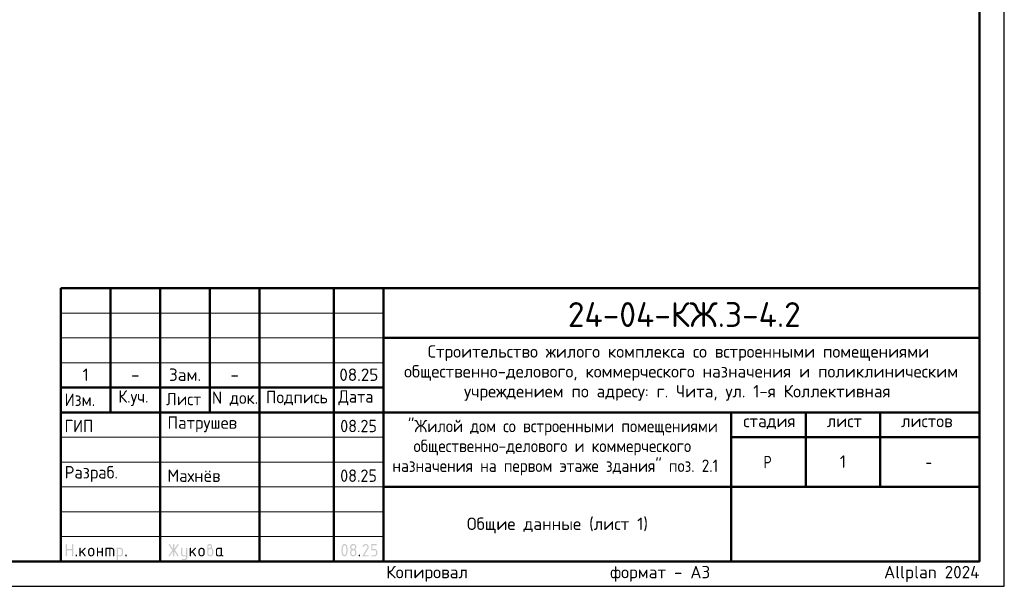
# Model space of a CAD drawing. Header units: millimetres. Extents: x 0 to 42000, y 0 to 29700.
# Tile 2 of 3: x 22170 to 42000, y 0 to 11403. Entities that reach past the tile are written whole.
import ezdxf

# ---------------------------------------------------------------- set-up
doc = ezdxf.new("R2010")
doc.units = ezdxf.units.MM
doc.layers.add('Standard', color=7, linetype='Continuous', lineweight=25)
doc.layers.add('Надписи', color=7, linetype='Continuous', lineweight=25)
doc.styles.add('ISOCPEUR', font='txt')

msp = doc.modelspace()

# ---------------------------------------------------------------- hatches: boundary and pattern name
at = {"layer": 'Standard', "linetype": 'Continuous', "lineweight": 25, "transparency": 33554687}
for points in [[(23099, 614), (23099, 839), (23099, 840), (23099, 842), (23099, 843), (23100, 844), (23100, 845), (23101, 846), (23101, 847), (23102, 848), (23103, 849), (23104, 850), (23105, 850), (23106, 851), (23107, 851), (23109, 851), (23110, 851), (23112, 851), (23113, 851), (23115, 851), (23116, 851), (23117, 851), (23118, 850), (23119, 850), (23120, 849), (23121, 848), (23122, 847), (23122, 846), (23123, 845), (23123, 844), (23124, 843), (23124, 842), (23124, 840), (23124, 839), (23124, 751), (23224, 751), (23224, 839), (23224, 840), (23224, 842), (23224, 843), (23225, 844), (23225, 845), (23226, 846), (23226, 847), (23227, 848), (23228, 849), (23229, 850), (23230, 850), (23231, 851), (23232, 851), (23233, 851), (23235, 851), (23236, 851), (23238, 851), (23239, 851), (23241, 851), (23242, 851), (23243, 850), (23244, 850), (23245, 849), (23246, 848), (23247, 847), (23247, 846), (23248, 845), (23248, 844), (23249, 843), (23249, 842), (23249, 840), (23249, 839), (23249, 614), (23249, 612), (23249, 611), (23249, 609), (23248, 608), (23248, 607), (23247, 606), (23247, 605), (23246, 604), (23245, 604), (23244, 603), (23243, 602), (23242, 602), (23241, 602), (23239, 601), (23238, 601), (23236, 601), (23235, 601), (23233, 601), (23232, 602), (23231, 602), (23230, 602), (23229, 603), (23228, 604), (23227, 604), (23226, 605), (23226, 606), (23225, 607), (23225, 608), (23224, 609), (23224, 611), (23224, 612), (23224, 614), (23224, 726), (23124, 726), (23124, 614), (23124, 612), (23124, 611), (23124, 609), (23123, 608), (23123, 607), (23122, 606), (23122, 605), (23121, 604), (23120, 604), (23119, 603), (23118, 602), (23117, 602), (23116, 602), (23115, 601), (23113, 601), (23112, 601), (23110, 601), (23109, 601), (23107, 602), (23106, 602), (23105, 602), (23104, 603), (23103, 604), (23102, 604), (23101, 605), (23101, 606), (23100, 607), (23100, 608), (23099, 609), (23099, 611), (23099, 612)], [(25259, 704), (25194, 607), (25193, 605), (25192, 604), (25191, 603), (25190, 603), (25188, 602), (25187, 602), (25185, 601), (25183, 601), (25182, 601), (25180, 601), (25179, 602), (25178, 602), (25177, 603), (25176, 603), (25175, 604), (25174, 605), (25173, 605), (25173, 606), (25172, 607), (25172, 609), (25171, 610), (25171, 611), (25171, 613), (25171, 614), (25171, 616), (25172, 618), (25172, 619), (25173, 621), (25243, 726), (25173, 832), (25172, 833), (25172, 835), (25171, 837), (25171, 838), (25171, 840), (25171, 841), (25171, 843), (25172, 844), (25172, 845), (25173, 846), (25173, 847), (25174, 848), (25175, 849), (25176, 849), (25177, 850), (25178, 850), (25179, 851), (25181, 851), (25182, 851), (25184, 851), (25185, 851), (25187, 851), (25188, 851), (25189, 850), (25191, 849), (25192, 848), (25193, 847), (25194, 846), (25259, 749), (25259, 839), (25259, 840), (25259, 842), (25259, 843), (25259, 844), (25260, 845), (25260, 846), (25261, 847), (25262, 848), (25262, 849), (25263, 850), (25264, 850), (25266, 851), (25267, 851), (25268, 851), (25269, 851), (25271, 851), (25273, 851), (25274, 851), (25275, 851), (25277, 851), (25278, 850), (25279, 850), (25280, 849), (25280, 848), (25281, 847), (25282, 846), (25282, 845), (25283, 844), (25283, 843), (25283, 842), (25284, 840), (25284, 839), (25284, 749), (25348, 846), (25349, 847), (25350, 848), (25351, 849), (25353, 850), (25354, 851), (25356, 851), (25357, 851), (25359, 851), (25360, 851), (25361, 851), (25362, 851), (25363, 850), (25365, 850), (25366, 849), (25367, 848), (25367, 847), (25368, 847), (25369, 846), (25370, 845), (25370, 843), (25371, 842), (25371, 841), (25371, 840), (25371, 839), (25371, 837), (25371, 835), (25370, 833), (25369, 832), (25299, 726), (25369, 621), (25370, 619), (25371, 617), (25371, 616), (25371, 614), (25371, 613), (25371, 611), (25371, 610), (25370, 609), (25370, 608), (25369, 607), (25368, 606), (25368, 605), (25367, 604), (25366, 603), (25365, 603), (25364, 602), (25363, 602), (25361, 602), (25360, 601), (25359, 601), (25357, 601), (25356, 602), (25354, 602), (25353, 603), (25351, 603), (25350, 604), (25349, 605), (25348, 607), (25284, 704), (25284, 614), (25284, 612), (25283, 611), (25283, 609), (25283, 608), (25282, 607), (25282, 606), (25281, 605), (25280, 604), (25280, 604), (25279, 603), (25278, 602), (25277, 602), (25275, 602), (25274, 601), (25273, 601), (25271, 601), (25269, 601), (25268, 601), (25267, 602), (25266, 602), (25264, 602), (25263, 603), (25262, 604), (25262, 604), (25261, 605), (25260, 606), (25260, 607), (25259, 608), (25259, 609), (25259, 611), (25259, 612), (25259, 614)], [(29137, 851), (29140, 851), (29144, 851), (29147, 851), (29150, 850), (29153, 850), (29156, 849), (29158, 848), (29161, 847), (29164, 846), (29167, 844), (29169, 843), (29172, 841), (29174, 839), (29177, 837), (29179, 835), (29181, 833), (29184, 831), (29186, 828), (29188, 826), (29189, 823), (29191, 821), (29193, 818), (29194, 816), (29195, 813), (29196, 810), (29197, 807), (29198, 804), (29198, 801), (29199, 798), (29199, 795), (29200, 792), (29200, 789), (29200, 784), (29199, 780), (29198, 775), (29197, 771), (29195, 766), (29193, 762), (29191, 757), (29188, 753), (29110, 626), (29187, 626), (29189, 626), (29190, 626), (29191, 626), (29193, 626), (29194, 625), (29195, 625), (29196, 624), (29197, 623), (29197, 622), (29198, 621), (29198, 620), (29199, 619), (29199, 618), (29199, 617), (29200, 615), (29200, 614), (29200, 612), (29199, 611), (29199, 610), (29199, 608), (29198, 607), (29198, 606), (29197, 605), (29197, 604), (29196, 604), (29195, 603), (29194, 602), (29193, 602), (29191, 602), (29190, 601), (29189, 601), (29187, 601), (29087, 601), (29086, 601), (29084, 601), (29083, 602), (29082, 602), (29081, 602), (29080, 603), (29079, 604), (29078, 604), (29077, 605), (29076, 606), (29076, 607), (29075, 608), (29075, 609), (29075, 611), (29075, 612), (29075, 614), (29075, 616), (29075, 617), (29076, 619), (29077, 621), (29168, 768), (29170, 771), (29171, 773), (29172, 776), (29173, 778), (29174, 781), (29174, 783), (29175, 786), (29175, 789), (29175, 793), (29174, 796), (29173, 800), (29172, 803), (29171, 806), (29168, 809), (29166, 813), (29164, 815), (29161, 818), (29158, 820), (29155, 822), (29152, 823), (29148, 825), (29145, 826), (29141, 826), (29137, 826), (29135, 826), (29132, 826), (29129, 825), (29127, 824), (29124, 823), (29122, 822), (29119, 820), (29117, 818), (29114, 816), (29112, 814), (29110, 812), (29107, 809), (29105, 806), (29103, 802), (29100, 799), (29098, 795), (29097, 793), (29096, 792), (29095, 791), (29094, 790), (29092, 790), (29091, 789), (29089, 789), (29087, 789), (29086, 789), (29084, 789), (29083, 789), (29082, 790), (29081, 790), (29080, 791), (29079, 791), (29078, 792), (29077, 793), (29076, 794), (29076, 795), (29075, 796), (29075, 797), (29075, 798), (29075, 800), (29075, 801), (29075, 803), (29075, 804), (29075, 805), (29076, 806), (29079, 812), (29082, 817), (29085, 822), (29088, 826), (29092, 830), (29095, 834), (29099, 837), (29103, 840), (29107, 843), (29111, 845), (29115, 847), (29119, 848), (29123, 850), (29128, 851), (29132, 851)], [(29250, 739), (29250, 839), (29250, 840), (29250, 842), (29250, 843), (29250, 844), (29251, 845), (29251, 846), (29252, 847), (29253, 848), (29253, 849), (29254, 850), (29255, 850), (29257, 851), (29258, 851), (29259, 851), (29261, 851), (29262, 851), (29349, 851), (29351, 851), (29352, 851), (29354, 851), (29355, 851), (29356, 850), (29357, 850), (29358, 849), (29359, 848), (29359, 847), (29360, 846), (29361, 845), (29361, 844), (29361, 843), (29362, 842), (29362, 840), (29362, 839), (29362, 837), (29362, 836), (29361, 834), (29361, 833), (29361, 832), (29360, 831), (29359, 830), (29359, 829), (29358, 829), (29357, 828), (29356, 827), (29355, 827), (29354, 827), (29352, 826), (29351, 826), (29349, 826), (29275, 826), (29275, 751), (29312, 751), (29315, 751), (29318, 751), (29321, 751), (29324, 750), (29327, 750), (29330, 749), (29333, 748), (29336, 747), (29339, 746), (29341, 744), (29344, 743), (29347, 741), (29349, 739), (29351, 737), (29354, 735), (29356, 733), (29358, 731), (29360, 728), (29362, 726), (29364, 723), (29366, 721), (29367, 718), (29369, 715), (29370, 713), (29371, 710), (29372, 707), (29373, 704), (29373, 701), (29374, 698), (29374, 695), (29374, 692), (29374, 689), (29374, 664), (29374, 661), (29374, 657), (29374, 654), (29373, 651), (29373, 648), (29372, 645), (29371, 643), (29370, 640), (29369, 637), (29367, 634), (29366, 632), (29364, 629), (29362, 627), (29360, 624), (29358, 622), (29356, 620), (29354, 617), (29351, 615), (29349, 613), (29346, 612), (29344, 610), (29341, 608), (29339, 607), (29336, 606), (29333, 605), (29330, 604), (29327, 603), (29324, 602), (29321, 602), (29318, 602), (29315, 601), (29312, 601), (29262, 601), (29261, 601), (29259, 601), (29258, 602), (29257, 602), (29255, 602), (29254, 603), (29253, 604), (29253, 604), (29252, 605), (29251, 606), (29251, 607), (29250, 608), (29250, 610), (29250, 611), (29250, 612), (29250, 614), (29250, 615), (29250, 617), (29250, 618), (29250, 619), (29251, 620), (29251, 621), (29252, 622), (29253, 623), (29253, 624), (29254, 625), (29255, 625), (29257, 626), (29258, 626), (29259, 626), (29261, 626), (29262, 626), (29312, 626), (29316, 626), (29319, 627), (29323, 628), (29326, 629), (29330, 630), (29333, 632), (29336, 634), (29338, 637), (29341, 640), (29343, 643), (29345, 646), (29347, 649), (29348, 653), (29349, 656), (29349, 660), (29349, 664), (29349, 689), (29349, 693), (29349, 696), (29348, 700), (29347, 703), (29345, 707), (29343, 710), (29341, 713), (29338, 715), (29336, 718), (29333, 720), (29330, 722), (29326, 724), (29323, 725), (29319, 726), (29316, 726), (29312, 726), (29262, 726), (29261, 726), (29259, 726), (29258, 727), (29257, 727), (29255, 727), (29254, 728), (29253, 729), (29253, 729), (29252, 730), (29251, 731), (29251, 732), (29250, 733), (29250, 734), (29250, 736), (29250, 737)], [(23299, 626), (23299, 628), (23299, 629), (23299, 631), (23300, 632), (23300, 633), (23301, 634), (23301, 635), (23302, 636), (23303, 637), (23304, 637), (23305, 638), (23306, 638), (23307, 638), (23309, 639), (23310, 639), (23312, 639), (23313, 639), (23314, 639), (23316, 638), (23317, 638), (23318, 638), (23319, 637), (23320, 637), (23321, 636), (23322, 635), (23322, 634), (23323, 633), (23323, 632), (23324, 631), (23324, 629), (23324, 628), (23324, 626), (23324, 614), (23324, 612), (23324, 611), (23324, 610), (23323, 608), (23323, 607), (23322, 606), (23322, 605), (23321, 604), (23320, 604), (23319, 603), (23318, 602), (23317, 602), (23316, 602), (23314, 601), (23313, 601), (23312, 601), (23310, 601), (23309, 601), (23307, 602), (23306, 602), (23305, 602), (23304, 603), (23303, 604), (23302, 604), (23301, 605), (23301, 606), (23300, 607), (23300, 608), (23299, 610), (23299, 611), (23299, 612), (23299, 614)], [(23399, 694), (23478, 773), (23478, 773), (23479, 774), (23480, 775), (23482, 775), (23483, 776), (23484, 776), (23485, 776), (23486, 776), (23488, 776), (23489, 776), (23491, 776), (23492, 775), (23493, 775), (23494, 774), (23495, 774), (23496, 773), (23497, 772), (23497, 771), (23498, 770), (23498, 769), (23499, 768), (23499, 767), (23499, 765), (23499, 764), (23499, 762), (23499, 761), (23498, 760), (23498, 759), (23497, 758), (23497, 757), (23496, 756), (23495, 755), (23440, 700), (23496, 621), (23498, 619), (23498, 617), (23499, 616), (23499, 614), (23499, 612), (23499, 611), (23499, 609), (23498, 608), (23498, 607), (23497, 606), (23497, 605), (23496, 604), (23495, 604), (23494, 603), (23493, 602), (23492, 602), (23491, 602), (23489, 601), (23488, 601), (23486, 601), (23485, 601), (23483, 602), (23482, 602), (23480, 603), (23479, 603), (23478, 604), (23477, 605), (23476, 607), (23422, 682), (23399, 659), (23399, 614), (23399, 612), (23399, 611), (23399, 609), (23398, 608), (23398, 607), (23397, 606), (23397, 605), (23396, 604), (23395, 604), (23394, 603), (23393, 602), (23392, 602), (23391, 602), (23389, 601), (23388, 601), (23386, 601), (23385, 601), (23383, 601), (23382, 602), (23381, 602), (23380, 602), (23379, 603), (23378, 604), (23377, 604), (23376, 605), (23376, 606), (23375, 607), (23375, 608), (23374, 609), (23374, 611), (23374, 612), (23374, 614), (23374, 764), (23374, 765), (23374, 767), (23374, 768), (23375, 769), (23375, 770), (23376, 771), (23376, 772), (23377, 773), (23378, 774), (23379, 774), (23380, 775), (23381, 775), (23382, 776), (23383, 776), (23385, 776), (23386, 776), (23388, 776), (23389, 776), (23391, 776), (23392, 775), (23393, 775), (23394, 774), (23395, 774), (23396, 773), (23397, 772), (23397, 771), (23398, 770), (23398, 769), (23399, 768), (23399, 767), (23399, 765), (23399, 764)], [(23749, 676), (23749, 614), (23749, 612), (23748, 611), (23748, 609), (23748, 608), (23747, 607), (23747, 606), (23746, 605), (23746, 604), (23745, 604), (23744, 603), (23743, 602), (23742, 602), (23740, 602), (23739, 601), (23738, 601), (23736, 601), (23735, 601), (23733, 601), (23732, 602), (23731, 602), (23729, 602), (23729, 603), (23728, 604), (23727, 604), (23726, 605), (23725, 606), (23725, 607), (23724, 608), (23724, 609), (23724, 611), (23724, 612), (23724, 614), (23724, 764), (23724, 765), (23724, 767), (23724, 768), (23724, 769), (23725, 770), (23725, 771), (23726, 772), (23727, 773), (23728, 774), (23729, 774), (23729, 775), (23731, 775), (23732, 776), (23733, 776), (23735, 776), (23736, 776), (23738, 776), (23739, 776), (23740, 776), (23742, 775), (23743, 775), (23744, 774), (23745, 774), (23746, 773), (23746, 772), (23747, 771), (23747, 770), (23748, 769), (23748, 768), (23748, 767), (23749, 765), (23749, 764), (23749, 701), (23823, 701), (23823, 764), (23823, 765), (23824, 767), (23824, 768), (23824, 769), (23825, 770), (23825, 771), (23826, 772), (23826, 773), (23827, 774), (23828, 774), (23829, 775), (23830, 775), (23832, 776), (23833, 776), (23834, 776), (23836, 776), (23837, 776), (23839, 776), (23840, 776), (23841, 775), (23843, 775), (23843, 774), (23844, 774), (23845, 773), (23846, 772), (23847, 771), (23847, 770), (23848, 769), (23848, 768), (23848, 767), (23848, 765), (23848, 764), (23848, 614), (23848, 612), (23848, 611), (23848, 609), (23848, 608), (23847, 607), (23847, 606), (23846, 605), (23845, 604), (23844, 604), (23843, 603), (23843, 602), (23841, 602), (23840, 602), (23839, 601), (23837, 601), (23836, 601), (23834, 601), (23833, 601), (23832, 602), (23830, 602), (23829, 602), (23828, 603), (23827, 604), (23826, 604), (23826, 605), (23825, 606), (23825, 607), (23824, 608), (23824, 609), (23824, 611), (23823, 612), (23823, 614), (23823, 676)], [(23911, 776), (24023, 776), (24026, 776), (24028, 776), (24031, 776), (24033, 775), (24036, 775), (24038, 774), (24040, 773), (24043, 773), (24045, 772), (24047, 770), (24049, 769), (24051, 768), (24053, 767), (24055, 765), (24057, 763), (24059, 762), (24061, 760), (24062, 758), (24064, 756), (24065, 754), (24067, 752), (24068, 750), (24069, 748), (24070, 745), (24071, 743), (24071, 741), (24072, 739), (24072, 736), (24073, 734), (24073, 731), (24073, 729), (24073, 726), (24073, 614), (24073, 612), (24073, 611), (24073, 609), (24073, 608), (24072, 607), (24072, 606), (24071, 605), (24070, 604), (24069, 604), (24068, 603), (24067, 602), (24066, 602), (24065, 602), (24064, 601), (24062, 601), (24061, 601), (24059, 601), (24058, 601), (24057, 602), (24055, 602), (24054, 602), (24053, 603), (24052, 604), (24051, 604), (24051, 605), (24050, 606), (24049, 607), (24049, 608), (24049, 609), (24048, 611), (24048, 612), (24048, 614), (24048, 726), (24048, 729), (24048, 731), (24047, 734), (24046, 736), (24046, 738), (24044, 740), (24043, 742), (24041, 744), (24039, 746), (24037, 747), (24035, 748), (24033, 749), (24031, 750), (24028, 751), (24026, 751), (24023, 751), (23998, 751), (23998, 614), (23998, 612), (23998, 611), (23998, 609), (23998, 608), (23997, 607), (23997, 606), (23996, 605), (23995, 604), (23995, 604), (23994, 603), (23993, 602), (23991, 602), (23990, 602), (23989, 601), (23987, 601), (23986, 601), (23984, 601), (23983, 601), (23982, 602), (23980, 602), (23979, 602), (23978, 603), (23977, 604), (23977, 604), (23976, 605), (23975, 606), (23975, 607), (23974, 608), (23974, 609), (23974, 611), (23973, 612), (23973, 614), (23973, 751), (23924, 751), (23924, 614), (23924, 612), (23923, 611), (23923, 609), (23923, 608), (23922, 607), (23922, 606), (23921, 605), (23920, 604), (23920, 604), (23919, 603), (23918, 602), (23916, 602), (23915, 602), (23914, 601), (23913, 601), (23911, 601), (23909, 601), (23908, 601), (23907, 602), (23906, 602), (23904, 602), (23903, 603), (23902, 604), (23902, 604), (23901, 605), (23900, 606), (23900, 607), (23899, 608), (23899, 609), (23899, 611), (23898, 612), (23898, 614), (23898, 764), (23898, 765), (23899, 767), (23899, 768), (23899, 769), (23900, 770), (23900, 771), (23901, 772), (23902, 773), (23902, 774), (23903, 774), (23904, 775), (23905, 775), (23907, 776), (23908, 776), (23909, 776)], [(24298, 626), (24298, 628), (24298, 629), (24299, 631), (24299, 632), (24299, 633), (24300, 634), (24301, 635), (24301, 636), (24302, 637), (24303, 637), (24304, 638), (24305, 638), (24307, 638), (24308, 639), (24309, 639), (24311, 639), (24312, 639), (24314, 639), (24315, 638), (24316, 638), (24317, 638), (24318, 637), (24319, 637), (24320, 636), (24321, 635), (24322, 634), (24322, 633), (24323, 632), (24323, 631), (24323, 629), (24323, 628), (24323, 626), (24323, 614), (24323, 612), (24323, 611), (24323, 610), (24323, 608), (24322, 607), (24322, 606), (24321, 605), (24320, 604), (24319, 604), (24318, 603), (24317, 602), (24316, 602), (24315, 602), (24314, 601), (24312, 601), (24311, 601), (24309, 601), (24308, 601), (24307, 602), (24305, 602), (24304, 602), (24303, 603), (24302, 604), (24301, 604), (24301, 605), (24300, 606), (24299, 607), (24299, 608), (24299, 610), (24298, 611), (24298, 612), (24298, 614)], [(25521, 576), (25521, 601), (25471, 601), (25468, 601), (25466, 602), (25463, 602), (25461, 602), (25458, 603), (25456, 603), (25454, 604), (25452, 605), (25449, 606), (25447, 607), (25445, 608), (25443, 609), (25441, 611), (25439, 612), (25437, 614), (25436, 616), (25434, 618), (25432, 620), (25431, 622), (25429, 624), (25428, 626), (25427, 628), (25426, 630), (25425, 632), (25424, 634), (25423, 637), (25422, 639), (25422, 641), (25422, 644), (25421, 646), (25421, 649), (25421, 651), (25421, 764), (25421, 765), (25421, 767), (25421, 768), (25422, 769), (25422, 770), (25423, 771), (25423, 772), (25424, 773), (25425, 774), (25426, 774), (25427, 775), (25428, 775), (25429, 776), (25431, 776), (25432, 776), (25434, 776), (25435, 776), (25437, 776), (25438, 776), (25439, 775), (25440, 775), (25441, 774), (25442, 774), (25443, 773), (25444, 772), (25444, 771), (25445, 770), (25445, 769), (25446, 768), (25446, 767), (25446, 765), (25446, 764), (25446, 651), (25446, 649), (25447, 646), (25447, 644), (25448, 642), (25449, 640), (25450, 638), (25452, 636), (25454, 634), (25455, 632), (25457, 630), (25459, 629), (25462, 628), (25464, 627), (25466, 627), (25468, 626), (25471, 626), (25521, 626), (25521, 764), (25521, 765), (25521, 767), (25521, 768), (25522, 769), (25522, 770), (25523, 771), (25523, 772), (25524, 773), (25525, 774), (25526, 774), (25527, 775), (25528, 775), (25529, 776), (25530, 776), (25532, 776), (25533, 776), (25535, 776), (25536, 776), (25538, 776), (25539, 775), (25540, 775), (25541, 774), (25542, 774), (25543, 773), (25544, 772), (25544, 771), (25545, 770), (25545, 769), (25545, 768), (25546, 767), (25546, 765), (25546, 764), (25546, 576), (25546, 574), (25546, 571), (25545, 569), (25545, 566), (25545, 564), (25544, 562), (25543, 559), (25542, 557), (25541, 555), (25540, 553), (25539, 551), (25538, 549), (25537, 547), (25535, 545), (25533, 543), (25532, 541), (25530, 539), (25528, 538), (25526, 536), (25524, 535), (25522, 533), (25520, 532), (25518, 531), (25516, 530), (25514, 529), (25511, 528), (25509, 528), (25507, 527), (25504, 527), (25502, 527), (25499, 526), (25497, 526), (25446, 526), (25445, 526), (25443, 527), (25442, 527), (25441, 527), (25440, 528), (25439, 528), (25438, 529), (25437, 529), (25436, 530), (25435, 531), (25435, 532), (25434, 533), (25434, 535), (25434, 536), (25434, 537), (25434, 539), (25434, 540), (25434, 541), (25434, 542), (25435, 544), (25435, 545), (25436, 546), (25436, 547), (25437, 548), (25438, 549), (25439, 549), (25440, 550), (25442, 550), (25443, 551), (25444, 551), (25445, 551), (25446, 551), (25496, 551), (25499, 551), (25501, 552), (25503, 552), (25506, 553), (25508, 554), (25510, 555), (25512, 557), (25514, 558), (25515, 560), (25517, 562), (25518, 564), (25519, 566), (25520, 568), (25520, 571), (25521, 573)], [(25621, 694), (25700, 773), (25700, 773), (25701, 774), (25702, 775), (25704, 775), (25705, 776), (25706, 776), (25707, 776), (25708, 776), (25710, 776), (25711, 776), (25713, 776), (25714, 775), (25715, 775), (25716, 774), (25717, 774), (25718, 773), (25719, 772), (25719, 771), (25720, 770), (25720, 769), (25721, 768), (25721, 767), (25721, 765), (25721, 764), (25721, 762), (25721, 761), (25721, 760), (25720, 759), (25720, 758), (25719, 757), (25718, 756), (25717, 755), (25662, 700), (25719, 621), (25720, 619), (25720, 617), (25721, 616), (25721, 614), (25721, 612), (25721, 611), (25721, 609), (25720, 608), (25720, 607), (25719, 606), (25719, 605), (25718, 604), (25717, 604), (25716, 603), (25715, 602), (25714, 602), (25713, 602), (25711, 601), (25710, 601), (25708, 601), (25707, 601), (25705, 602), (25704, 602), (25703, 603), (25701, 603), (25700, 604), (25699, 605), (25698, 607), (25644, 682), (25621, 659), (25621, 614), (25621, 612), (25621, 611), (25621, 609), (25620, 608), (25620, 607), (25619, 606), (25619, 605), (25618, 604), (25617, 604), (25616, 603), (25615, 602), (25614, 602), (25613, 602), (25611, 601), (25610, 601), (25608, 601), (25607, 601), (25606, 601), (25604, 602), (25603, 602), (25602, 602), (25601, 603), (25600, 604), (25599, 604), (25598, 605), (25598, 606), (25597, 607), (25597, 608), (25596, 609), (25596, 611), (25596, 612), (25596, 614), (25596, 764), (25596, 765), (25596, 767), (25596, 768), (25597, 769), (25597, 770), (25598, 771), (25598, 772), (25599, 773), (25600, 774), (25601, 774), (25602, 775), (25603, 775), (25604, 776), (25606, 776), (25607, 776), (25608, 776), (25610, 776), (25611, 776), (25613, 776), (25614, 775), (25615, 775), (25616, 774), (25617, 774), (25618, 773), (25619, 772), (25619, 771), (25620, 770), (25620, 769), (25621, 768), (25621, 767), (25621, 765), (25621, 764)], [(29000, 626), (29000, 628), (29000, 629), (29000, 631), (29001, 632), (29001, 633), (29002, 634), (29002, 635), (29003, 636), (29004, 637), (29005, 637), (29006, 638), (29007, 638), (29008, 638), (29009, 639), (29011, 639), (29012, 639), (29014, 639), (29015, 639), (29017, 638), (29018, 638), (29019, 638), (29020, 637), (29021, 637), (29022, 636), (29023, 635), (29023, 634), (29024, 633), (29024, 632), (29024, 631), (29025, 629), (29025, 628), (29025, 626), (29025, 614), (29025, 612), (29025, 611), (29024, 610), (29024, 608), (29024, 607), (29023, 606), (29023, 605), (29022, 604), (29021, 604), (29020, 603), (29019, 602), (29018, 602), (29017, 602), (29015, 601), (29014, 601), (29012, 601), (29011, 601), (29009, 601), (29008, 602), (29007, 602), (29006, 602), (29005, 603), (29004, 604), (29003, 604), (29002, 605), (29002, 606), (29001, 607), (29001, 608), (29000, 610), (29000, 611), (29000, 612), (29000, 614)]]:
    msp.add_hatch(color=7, dxfattribs=at).paths.add_polyline_path(points, flags=16)
h = msp.add_hatch(color=7, dxfattribs=at)
h.paths.add_polyline_path([(25971, 764), (25975, 767), (25979, 769), (25982, 772), (25986, 773), (25990, 775), (25993, 775), (25997, 776), (26000, 776), (26002, 776), (26004, 777), (26006, 777), (26007, 778), (26009, 779), (26011, 781), (26013, 783), (26014, 785), (26016, 787), (26017, 789), (26018, 791), (26019, 793), (26020, 795), (26020, 797), (26021, 799), (26021, 801), (26021, 804), (26020, 806), (26020, 809), (26019, 811), (26018, 813), (26017, 815), (26015, 817), (26014, 819), (26012, 821), (26010, 822), (26008, 824), (26005, 824), (26003, 825), (26001, 826), (25998, 826), (25996, 826), (25993, 826), (25991, 826), (25988, 825), (25986, 824), (25984, 823), (25982, 822), (25980, 821), (25978, 819), (25976, 817), (25975, 815), (25973, 813), (25973, 811), (25972, 809), (25971, 806), (25971, 804), (25971, 801)])
h.paths.add_polyline_path([(26033, 771), (26037, 769), (26041, 767), (26045, 765), (26048, 762), (26052, 759), (26055, 756), (26058, 752), (26060, 748), (26063, 744), (26065, 740), (26067, 736), (26068, 732), (26069, 727), (26070, 723), (26070, 718), (26070, 714), (26070, 664), (26070, 661), (26070, 657), (26070, 654), (26069, 651), (26069, 648), (26068, 645), (26067, 642), (26066, 640), (26065, 637), (26063, 634), (26062, 632), (26060, 629), (26058, 627), (26056, 624), (26054, 622), (26052, 619), (26050, 617), (26048, 615), (26045, 613), (26043, 612), (26040, 610), (26037, 608), (26035, 607), (26032, 606), (26029, 605), (26026, 604), (26024, 603), (26021, 602), (26018, 602), (26014, 602), (26011, 601), (26008, 601), (26005, 601), (26002, 602), (25999, 602), (25996, 602), (25993, 603), (25990, 604), (25987, 605), (25984, 606), (25981, 607), (25979, 608), (25976, 610), (25973, 612), (25971, 613), (25968, 615), (25966, 617), (25964, 620), (25962, 622), (25960, 624), (25958, 627), (25956, 629), (25954, 632), (25953, 634), (25951, 637), (25950, 640), (25949, 643), (25948, 645), (25947, 648), (25947, 651), (25946, 654), (25946, 657), (25946, 661), (25946, 664), (25946, 801), (25946, 804), (25946, 806), (25946, 809), (25947, 811), (25947, 814), (25948, 816), (25948, 818), (25949, 821), (25950, 823), (25951, 825), (25953, 827), (25954, 829), (25955, 831), (25957, 833), (25958, 835), (25960, 837), (25962, 839), (25964, 840), (25966, 842), (25968, 843), (25970, 845), (25972, 846), (25974, 847), (25976, 848), (25979, 849), (25981, 849), (25983, 850), (25986, 850), (25988, 851), (25990, 851), (25993, 851), (25996, 851), (25998, 851), (26001, 851), (26003, 851), (26006, 850), (26008, 850), (26010, 849), (26013, 849), (26015, 848), (26017, 847), (26019, 846), (26021, 844), (26023, 843), (26025, 842), (26027, 840), (26029, 839), (26031, 837), (26033, 835), (26034, 833), (26036, 831), (26037, 829), (26039, 827), (26040, 825), (26041, 823), (26042, 821), (26043, 818), (26043, 816), (26044, 814), (26045, 811), (26045, 809), (26045, 806), (26045, 804), (26045, 801), (26045, 797), (26045, 792), (26044, 788), (26042, 784), (26041, 781), (26038, 777), (26036, 774)], flags=16)
h.paths.add_polyline_path([(26045, 664), (26045, 714), (26045, 718), (26045, 721), (26044, 725), (26043, 728), (26041, 732), (26039, 735), (26037, 738), (26035, 740), (26032, 743), (26029, 745), (26026, 747), (26023, 749), (26019, 750), (26016, 751), (26012, 751), (26008, 751), (26004, 751), (26001, 751), (25997, 750), (25994, 749), (25990, 747), (25987, 745), (25984, 743), (25982, 740), (25979, 738), (25977, 735), (25975, 732), (25973, 728), (25972, 725), (25971, 721), (25971, 718), (25971, 714), (25971, 664), (25971, 660), (25971, 656), (25972, 653), (25973, 649), (25975, 646), (25977, 643), (25979, 640), (25982, 637), (25984, 634), (25987, 632), (25990, 630), (25994, 629), (25997, 628), (26001, 627), (26004, 626), (26008, 626), (26012, 626), (26016, 627), (26019, 628), (26023, 629), (26026, 630), (26029, 633), (26032, 635), (26035, 637), (26037, 640), (26039, 643), (26041, 646), (26043, 649), (26044, 653), (26045, 656), (26045, 660)])
h = msp.add_hatch(color=7, dxfattribs=at)
h.paths.add_polyline_path([(28750, 726), (28750, 734), (28749, 742), (28749, 749), (28748, 756), (28747, 764), (28746, 771), (28745, 778), (28743, 785), (28742, 790), (28741, 795), (28739, 799), (28738, 803), (28736, 807), (28734, 810), (28732, 813), (28731, 816), (28729, 818), (28727, 820), (28724, 822), (28722, 824), (28720, 825), (28718, 826), (28715, 826), (28712, 826), (28710, 826), (28708, 826), (28705, 825), (28703, 824), (28701, 822), (28699, 820), (28696, 818), (28695, 816), (28693, 813), (28691, 810), (28689, 807), (28688, 803), (28686, 799), (28685, 794), (28683, 790), (28682, 785), (28680, 778), (28679, 770), (28678, 763), (28677, 756), (28676, 749), (28676, 741), (28675, 734), (28675, 726), (28675, 719), (28676, 711), (28676, 704), (28677, 696), (28678, 689), (28679, 682), (28680, 675), (28682, 668), (28683, 663), (28684, 658), (28686, 654), (28687, 650), (28689, 646), (28691, 643), (28693, 639), (28694, 637), (28696, 634), (28698, 632), (28701, 630), (28703, 629), (28705, 628), (28707, 627), (28710, 626), (28712, 626), (28715, 626), (28718, 627), (28720, 628), (28722, 629), (28724, 630), (28727, 632), (28729, 634), (28731, 637), (28732, 639), (28734, 643), (28736, 646), (28738, 650), (28739, 654), (28741, 658), (28742, 663), (28743, 668), (28745, 675), (28746, 682), (28747, 689), (28748, 696), (28749, 704), (28749, 711), (28750, 719)])
h.paths.add_polyline_path([(28775, 726), (28775, 721), (28775, 715), (28775, 710), (28774, 705), (28774, 699), (28773, 694), (28773, 689), (28772, 685), (28771, 680), (28771, 675), (28770, 671), (28769, 666), (28768, 662), (28766, 657), (28765, 653), (28764, 649), (28762, 643), (28760, 638), (28757, 633), (28755, 628), (28752, 624), (28749, 620), (28746, 616), (28743, 613), (28740, 610), (28736, 608), (28733, 606), (28729, 604), (28725, 603), (28721, 602), (28717, 601), (28712, 601), (28708, 601), (28704, 602), (28700, 603), (28696, 604), (28692, 606), (28689, 608), (28685, 610), (28682, 613), (28679, 616), (28676, 620), (28673, 624), (28670, 628), (28668, 632), (28665, 638), (28663, 643), (28661, 649), (28660, 653), (28658, 657), (28657, 661), (28656, 666), (28655, 670), (28654, 675), (28654, 680), (28653, 684), (28652, 689), (28652, 694), (28651, 699), (28651, 705), (28650, 710), (28650, 715), (28650, 721), (28650, 726), (28650, 732), (28650, 737), (28650, 743), (28651, 748), (28651, 753), (28652, 758), (28652, 763), (28653, 768), (28654, 773), (28654, 778), (28655, 782), (28656, 787), (28657, 791), (28658, 795), (28660, 800), (28661, 804), (28663, 810), (28665, 815), (28668, 820), (28670, 825), (28673, 829), (28676, 833), (28679, 836), (28682, 839), (28685, 842), (28689, 845), (28692, 847), (28696, 848), (28700, 850), (28704, 851), (28708, 851), (28712, 851), (28717, 851), (28721, 851), (28725, 850), (28729, 848), (28733, 847), (28736, 845), (28740, 842), (28743, 839), (28746, 836), (28749, 833), (28752, 829), (28755, 824), (28757, 820), (28760, 815), (28762, 810), (28764, 804), (28765, 799), (28766, 795), (28768, 791), (28769, 787), (28770, 782), (28771, 777), (28771, 773), (28772, 768), (28773, 763), (28773, 758), (28774, 753), (28774, 748), (28775, 743), (28775, 737), (28775, 732)], flags=16)
h = msp.add_hatch(color=7, dxfattribs=at)
h.paths.add_polyline_path([(28887, 626), (28891, 626), (28895, 627), (28898, 628), (28902, 629), (28905, 630), (28908, 632), (28911, 634), (28914, 637), (28917, 640), (28919, 643), (28921, 646), (28922, 649), (28923, 653), (28924, 656), (28925, 660), (28925, 664), (28925, 689), (28925, 693), (28924, 696), (28923, 700), (28922, 703), (28921, 707), (28919, 710), (28916, 713), (28914, 715), (28911, 718), (28908, 720), (28905, 722), (28902, 724), (28898, 725), (28895, 726), (28891, 726), (28887, 726), (28883, 726), (28880, 726), (28876, 725), (28873, 724), (28870, 722), (28867, 720), (28864, 718), (28861, 715), (28858, 713), (28856, 710), (28854, 707), (28853, 703), (28851, 700), (28851, 696), (28850, 693), (28850, 689), (28850, 664), (28850, 660), (28851, 656), (28851, 653), (28853, 649), (28854, 646), (28856, 643), (28858, 640), (28861, 637), (28864, 634), (28867, 632), (28870, 630), (28873, 629), (28876, 628), (28880, 627), (28883, 626)])
h.paths.add_polyline_path([(28887, 601), (28884, 601), (28881, 602), (28878, 602), (28875, 602), (28872, 603), (28869, 604), (28866, 605), (28863, 606), (28861, 607), (28858, 608), (28855, 610), (28853, 612), (28850, 613), (28848, 615), (28845, 617), (28843, 620), (28841, 622), (28839, 624), (28837, 627), (28835, 629), (28834, 632), (28832, 634), (28831, 637), (28830, 640), (28828, 643), (28828, 645), (28827, 648), (28826, 651), (28826, 654), (28825, 657), (28825, 661), (28825, 664), (28825, 689), (28825, 693), (28825, 696), (28826, 700), (28827, 704), (28827, 707), (28828, 710), (28830, 714), (28831, 717), (28833, 720), (28835, 723), (28837, 726), (28839, 729), (28841, 731), (28844, 734), (28847, 736), (28850, 739), (28847, 741), (28844, 744), (28841, 746), (28839, 749), (28837, 752), (28835, 755), (28833, 758), (28831, 761), (28830, 764), (28828, 767), (28827, 771), (28827, 774), (28826, 778), (28825, 781), (28825, 785), (28825, 789), (28825, 792), (28825, 795), (28826, 798), (28826, 801), (28827, 804), (28828, 807), (28828, 810), (28830, 813), (28831, 816), (28832, 818), (28834, 821), (28835, 823), (28837, 826), (28839, 828), (28841, 831), (28843, 833), (28845, 835), (28848, 837), (28850, 839), (28853, 841), (28855, 843), (28858, 844), (28861, 846), (28863, 847), (28866, 848), (28869, 849), (28872, 850), (28875, 850), (28878, 851), (28881, 851), (28884, 851), (28887, 851), (28891, 851), (28894, 851), (28897, 851), (28900, 850), (28903, 850), (28906, 849), (28909, 848), (28911, 847), (28914, 846), (28917, 844), (28919, 843), (28922, 841), (28924, 839), (28927, 837), (28929, 835), (28931, 833), (28934, 831), (28936, 828), (28938, 826), (28939, 823), (28941, 821), (28943, 818), (28944, 816), (28945, 813), (28946, 810), (28947, 807), (28948, 804), (28949, 801), (28949, 798), (28949, 795), (28950, 792), (28950, 789), (28950, 785), (28949, 781), (28949, 778), (28948, 774), (28947, 771), (28946, 767), (28945, 764), (28943, 761), (28942, 758), (28940, 755), (28938, 752), (28936, 749), (28933, 746), (28931, 744), (28928, 741), (28925, 739), (28929, 735), (28933, 732), (28937, 728), (28939, 724), (28942, 719), (28944, 715), (28946, 710), (28947, 705), (28948, 704), (28948, 702), (28948, 701), (28948, 699), (28949, 697), (28949, 695), (28949, 692), (28949, 690), (28949, 687), (28949, 684), (28950, 681), (28950, 678), (28950, 675), (28950, 671), (28950, 668), (28950, 664), (28950, 661), (28949, 657), (28949, 654), (28949, 651), (28948, 648), (28947, 645), (28946, 643), (28945, 640), (28944, 637), (28943, 634), (28941, 632), (28939, 629), (28938, 627), (28936, 624), (28934, 622), (28931, 620), (28929, 617), (28927, 615), (28924, 613), (28922, 612), (28919, 610), (28917, 608), (28914, 607), (28911, 606), (28909, 605), (28906, 604), (28903, 603), (28900, 602), (28897, 602), (28894, 602), (28891, 601)], flags=16)
h.paths.add_polyline_path([(28887, 751), (28891, 751), (28895, 752), (28898, 753), (28902, 754), (28905, 755), (28908, 757), (28911, 759), (28914, 762), (28917, 765), (28919, 768), (28921, 771), (28922, 774), (28923, 778), (28924, 781), (28925, 785), (28925, 789), (28925, 793), (28924, 796), (28923, 800), (28922, 803), (28921, 806), (28919, 809), (28916, 812), (28914, 815), (28911, 818), (28908, 820), (28905, 822), (28902, 823), (28898, 825), (28895, 826), (28891, 826), (28887, 826), (28883, 826), (28880, 826), (28876, 825), (28873, 823), (28870, 822), (28867, 820), (28864, 818), (28861, 815), (28858, 813), (28856, 810), (28854, 807), (28853, 803), (28851, 800), (28851, 796), (28850, 793), (28850, 789), (28850, 785), (28851, 781), (28851, 778), (28853, 774), (28854, 771), (28856, 768), (28858, 765), (28861, 762), (28864, 759), (28867, 757), (28870, 755), (28873, 754), (28876, 753), (28880, 752), (28883, 751)])
h = msp.add_hatch(color=7, dxfattribs=at)
h.paths.add_polyline_path([(23549, 664), (23549, 714), (23549, 717), (23549, 720), (23549, 723), (23550, 726), (23550, 729), (23551, 732), (23552, 735), (23553, 738), (23554, 740), (23556, 743), (23557, 746), (23559, 748), (23561, 751), (23563, 753), (23565, 756), (23567, 758), (23569, 760), (23572, 762), (23574, 764), (23577, 766), (23579, 768), (23582, 769), (23584, 770), (23587, 772), (23590, 773), (23593, 774), (23596, 774), (23599, 775), (23602, 776), (23605, 776), (23608, 776), (23611, 776), (23614, 776), (23618, 776), (23621, 776), (23624, 775), (23627, 774), (23630, 774), (23633, 773), (23635, 772), (23638, 770), (23641, 769), (23643, 768), (23646, 766), (23648, 764), (23651, 762), (23653, 760), (23655, 758), (23658, 756), (23660, 753), (23662, 751), (23663, 749), (23665, 746), (23666, 743), (23668, 741), (23669, 738), (23670, 735), (23671, 732), (23672, 729), (23672, 726), (23673, 723), (23673, 720), (23674, 717), (23674, 714), (23674, 664), (23674, 660), (23673, 657), (23673, 654), (23672, 651), (23672, 648), (23671, 645), (23670, 642), (23669, 640), (23668, 637), (23666, 634), (23665, 632), (23663, 629), (23662, 627), (23660, 624), (23658, 622), (23655, 620), (23653, 617), (23651, 615), (23648, 613), (23646, 612), (23643, 610), (23641, 608), (23638, 607), (23635, 606), (23632, 605), (23629, 604), (23627, 603), (23624, 602), (23621, 602), (23617, 602), (23614, 601), (23611, 601), (23608, 601), (23605, 602), (23602, 602), (23599, 602), (23596, 603), (23593, 604), (23590, 605), (23587, 606), (23584, 607), (23582, 608), (23579, 610), (23577, 612), (23574, 613), (23572, 615), (23569, 617), (23567, 620), (23565, 622), (23563, 624), (23561, 627), (23559, 629), (23557, 632), (23556, 634), (23554, 637), (23553, 640), (23552, 642), (23551, 645), (23550, 648), (23550, 651), (23549, 654), (23549, 657), (23549, 660)], flags=16)
h.paths.add_polyline_path([(23648, 664), (23648, 714), (23648, 718), (23648, 721), (23647, 725), (23646, 728), (23644, 732), (23642, 735), (23640, 738), (23638, 740), (23635, 743), (23632, 745), (23629, 747), (23625, 749), (23622, 750), (23619, 751), (23615, 751), (23611, 751), (23607, 751), (23604, 751), (23600, 750), (23597, 749), (23594, 747), (23590, 745), (23587, 743), (23585, 740), (23582, 738), (23580, 735), (23578, 732), (23577, 728), (23575, 725), (23574, 721), (23574, 718), (23574, 714), (23574, 664), (23574, 660), (23574, 656), (23575, 653), (23577, 649), (23578, 646), (23580, 643), (23582, 640), (23585, 637), (23587, 634), (23590, 632), (23593, 630), (23597, 629), (23600, 628), (23604, 627), (23607, 626), (23611, 626), (23615, 626), (23619, 627), (23622, 628), (23625, 629), (23629, 630), (23632, 633), (23635, 635), (23638, 637), (23640, 640), (23642, 643), (23644, 646), (23646, 649), (23647, 653), (23648, 656), (23648, 660)])
h = msp.add_hatch(color=7, dxfattribs=at)
h.paths.add_polyline_path([(24123, 764), (24123, 765), (24124, 767), (24124, 768), (24124, 769), (24125, 770), (24125, 771), (24126, 772), (24127, 773), (24127, 774), (24128, 774), (24129, 775), (24130, 775), (24132, 776), (24133, 776), (24134, 776), (24136, 776), (24198, 776), (24201, 776), (24203, 776), (24206, 776), (24208, 775), (24211, 775), (24213, 774), (24215, 773), (24218, 773), (24220, 772), (24222, 770), (24224, 769), (24226, 768), (24228, 767), (24230, 765), (24232, 763), (24234, 762), (24236, 760), (24237, 758), (24239, 756), (24240, 754), (24241, 752), (24243, 750), (24244, 748), (24245, 746), (24245, 743), (24246, 741), (24247, 739), (24247, 736), (24248, 734), (24248, 731), (24248, 729), (24248, 726), (24248, 651), (24248, 649), (24248, 646), (24248, 644), (24247, 641), (24247, 639), (24246, 637), (24245, 634), (24245, 632), (24244, 630), (24243, 628), (24241, 626), (24240, 624), (24239, 622), (24237, 620), (24236, 618), (24234, 616), (24232, 614), (24230, 612), (24228, 611), (24226, 609), (24224, 608), (24222, 607), (24220, 606), (24218, 605), (24215, 604), (24213, 603), (24211, 603), (24208, 602), (24206, 602), (24203, 602), (24201, 601), (24198, 601), (24148, 601), (24148, 539), (24148, 537), (24148, 536), (24148, 535), (24148, 533), (24147, 532), (24147, 531), (24146, 530), (24145, 529), (24145, 529), (24144, 528), (24143, 528), (24141, 527), (24140, 527), (24139, 527), (24138, 526), (24136, 526), (24134, 526), (24133, 527), (24132, 527), (24130, 527), (24129, 528), (24128, 528), (24127, 529), (24127, 529), (24126, 530), (24125, 531), (24125, 532), (24124, 533), (24124, 535), (24124, 536), (24123, 537), (24123, 539)], flags=16)
h.paths.add_polyline_path([(24148, 751), (24148, 626), (24198, 626), (24201, 626), (24203, 627), (24206, 627), (24208, 628), (24210, 629), (24212, 630), (24214, 632), (24216, 634), (24218, 635), (24219, 637), (24220, 639), (24221, 642), (24222, 644), (24223, 646), (24223, 649), (24223, 651), (24223, 726), (24223, 729), (24223, 731), (24222, 734), (24221, 736), (24220, 738), (24219, 740), (24218, 742), (24216, 744), (24214, 746), (24212, 747), (24210, 748), (24208, 749), (24206, 750), (24203, 751), (24201, 751), (24198, 751)])
h = msp.add_hatch(color=7, dxfattribs=at)
h.paths.add_polyline_path([(25771, 664), (25771, 714), (25771, 717), (25771, 720), (25771, 723), (25772, 726), (25773, 729), (25773, 732), (25774, 735), (25775, 738), (25777, 740), (25778, 743), (25779, 746), (25781, 748), (25783, 751), (25785, 753), (25787, 756), (25789, 758), (25791, 760), (25794, 762), (25796, 764), (25799, 766), (25801, 768), (25804, 769), (25806, 770), (25809, 772), (25812, 773), (25815, 774), (25818, 774), (25821, 775), (25824, 776), (25827, 776), (25830, 776), (25833, 776), (25836, 776), (25840, 776), (25843, 776), (25846, 775), (25849, 774), (25852, 774), (25855, 773), (25857, 772), (25860, 770), (25863, 769), (25865, 768), (25868, 766), (25871, 764), (25873, 762), (25875, 760), (25878, 758), (25880, 756), (25882, 753), (25884, 751), (25885, 749), (25887, 746), (25889, 743), (25890, 741), (25891, 738), (25892, 735), (25893, 732), (25894, 729), (25894, 726), (25895, 723), (25895, 720), (25896, 717), (25896, 714), (25896, 664), (25896, 660), (25895, 657), (25895, 654), (25894, 651), (25894, 648), (25893, 645), (25892, 642), (25891, 640), (25890, 637), (25888, 634), (25887, 632), (25885, 629), (25884, 627), (25882, 624), (25880, 622), (25877, 620), (25875, 617), (25873, 615), (25870, 613), (25868, 612), (25865, 610), (25863, 608), (25860, 607), (25857, 606), (25854, 605), (25852, 604), (25849, 603), (25846, 602), (25843, 602), (25840, 602), (25836, 601), (25833, 601), (25830, 601), (25827, 602), (25824, 602), (25821, 602), (25818, 603), (25815, 604), (25812, 605), (25809, 606), (25806, 607), (25804, 608), (25801, 610), (25799, 612), (25796, 613), (25794, 615), (25791, 617), (25789, 620), (25787, 622), (25785, 624), (25783, 627), (25781, 629), (25779, 632), (25778, 634), (25777, 637), (25775, 640), (25774, 642), (25773, 645), (25773, 648), (25772, 651), (25771, 654), (25771, 657), (25771, 660)], flags=16)
h.paths.add_polyline_path([(25871, 664), (25871, 714), (25871, 718), (25870, 721), (25869, 725), (25868, 728), (25866, 732), (25864, 735), (25862, 738), (25860, 740), (25857, 743), (25854, 745), (25851, 747), (25848, 749), (25844, 750), (25841, 751), (25837, 751), (25833, 751), (25829, 751), (25826, 751), (25822, 750), (25819, 749), (25816, 747), (25813, 745), (25810, 743), (25807, 740), (25804, 738), (25802, 735), (25800, 732), (25799, 728), (25797, 725), (25797, 721), (25796, 718), (25796, 714), (25796, 664), (25796, 660), (25797, 656), (25797, 653), (25799, 649), (25800, 646), (25802, 643), (25804, 640), (25807, 637), (25809, 634), (25812, 632), (25815, 630), (25819, 629), (25822, 628), (25826, 627), (25829, 626), (25833, 626), (25837, 626), (25841, 627), (25844, 628), (25848, 629), (25851, 630), (25854, 633), (25857, 635), (25860, 637), (25862, 640), (25864, 643), (25866, 646), (25868, 649), (25869, 653), (25870, 656), (25871, 660)])
h = msp.add_hatch(color=7, dxfattribs=at)
h.paths.add_polyline_path([(26220, 751), (26170, 751), (26168, 751), (26165, 751), (26163, 750), (26161, 749), (26159, 748), (26157, 747), (26155, 746), (26153, 744), (26151, 742), (26150, 740), (26148, 738), (26147, 736), (26146, 734), (26146, 731), (26146, 729), (26146, 726), (26146, 651), (26146, 649), (26146, 646), (26147, 644), (26147, 642), (26148, 640), (26150, 638), (26151, 636), (26153, 634), (26155, 632), (26157, 630), (26159, 629), (26161, 628), (26163, 627), (26166, 627), (26168, 626), (26170, 626), (26195, 626), (26198, 626), (26200, 627), (26203, 627), (26205, 628), (26207, 629), (26209, 630), (26211, 632), (26213, 634), (26215, 635), (26216, 637), (26218, 639), (26218, 642), (26219, 644), (26220, 646), (26220, 649), (26220, 651)])
h.paths.add_polyline_path([(26270, 614), (26270, 612), (26270, 611), (26270, 609), (26270, 608), (26269, 607), (26269, 606), (26268, 605), (26267, 604), (26266, 604), (26265, 603), (26264, 602), (26263, 602), (26262, 602), (26261, 601), (26259, 601), (26258, 601), (26253, 601), (26249, 602), (26246, 603), (26242, 605), (26238, 606), (26235, 609), (26232, 611), (26229, 615), (26226, 611), (26222, 609), (26218, 606), (26214, 605), (26210, 603), (26205, 602), (26200, 601), (26195, 601), (26170, 601), (26168, 601), (26165, 602), (26163, 602), (26160, 602), (26158, 603), (26156, 603), (26153, 604), (26151, 605), (26149, 606), (26147, 607), (26145, 608), (26143, 609), (26141, 611), (26139, 612), (26137, 614), (26135, 616), (26133, 618), (26132, 619), (26130, 621), (26129, 623), (26127, 625), (26126, 628), (26125, 630), (26124, 632), (26123, 634), (26123, 636), (26122, 639), (26121, 641), (26121, 644), (26121, 646), (26121, 649), (26121, 651), (26121, 726), (26121, 729), (26121, 731), (26121, 734), (26121, 736), (26122, 739), (26123, 741), (26123, 743), (26124, 746), (26125, 748), (26126, 750), (26127, 752), (26129, 754), (26130, 756), (26132, 758), (26133, 760), (26135, 762), (26137, 763), (26139, 765), (26141, 767), (26143, 768), (26145, 769), (26147, 770), (26149, 772), (26151, 773), (26153, 773), (26156, 774), (26158, 775), (26160, 775), (26163, 776), (26165, 776), (26168, 776), (26170, 776), (26233, 776), (26234, 776), (26236, 776), (26237, 776), (26238, 775), (26239, 775), (26240, 774), (26241, 774), (26242, 773), (26243, 772), (26244, 771), (26244, 770), (26245, 769), (26245, 768), (26245, 767), (26245, 765), (26245, 764), (26245, 639), (26245, 637), (26246, 636), (26246, 634), (26246, 633), (26246, 632), (26247, 631), (26248, 630), (26248, 629), (26249, 629), (26250, 628), (26251, 627), (26252, 627), (26254, 627), (26255, 626), (26256, 626), (26258, 626), (26259, 626), (26261, 626), (26262, 626), (26263, 625), (26264, 625), (26265, 625), (26266, 624), (26267, 623), (26268, 622), (26269, 621), (26269, 620), (26270, 619), (26270, 618), (26270, 617), (26270, 615)], flags=16)

# ---------------------------------------------------------------- linework, layer by layer
at = {"layer": 'Standard', "color": 7, "linetype": 'Continuous', "lineweight": 50, "transparency": 33554687}
for p, q in [((23000, 500), (23000, 6000)), ((23000, 6000), (41500, 6000)), ((24000, 3500), (24000, 6000)), ((25000, 500), (25000, 6000)), ((26000, 3500), (26000, 6000)), ((27000, 500), (27000, 6000)), ((28500, 500), (28500, 6000)), ((29500, 500), (29500, 6000)), ((29500, 5000), (41500, 5000)), ((23000, 4000), (29500, 4000)), ((23000, 4000), (29500, 4000)), ((23000, 3500), (29500, 3500)), ((23000, 3500), (29500, 3500)), ((29500, 3500), (41500, 3500)), ((36500, 2000), (36500, 3500)), ((38000, 2000), (38000, 3500)), ((39500, 2000), (39500, 3500)), ((36500, 3000), (41500, 3000)), ((29500, 2000), (41500, 2000)), ((36500, 500), (36500, 2000)), ((36500, 500), (36500, 2000))]:
    msp.add_line(p, q, dxfattribs=at)
at = {"layer": 'Standard', "color": 7, "linetype": 'Continuous', "lineweight": 25, "transparency": 33554687}
for p, q in [((41500, 500), (41500, 6000)), ((23000, 500), (41500, 500)), ((23000, 500), (41500, 500)), ((23000, 500), (41500, 500))]:
    msp.add_line(p, q, dxfattribs=at)
at = {"layer": 'Standard', "color": 7, "linetype": 'Continuous', "lineweight": 13, "transparency": 33554687}
for p, q in [((23000, 5500), (29500, 5500)), ((23000, 5000), (29500, 5000)), ((23000, 4500), (29500, 4500)), ((23000, 3000), (29500, 3000)), ((23000, 2500), (29500, 2500)), ((23000, 2500), (29500, 2500)), ((23000, 2000), (29500, 2000)), ((23000, 2000), (29500, 2000)), ((23000, 1500), (29500, 1500)), ((23000, 1000), (29500, 1000))]:
    msp.add_line(p, q, dxfattribs=at)
at = {"layer": 'Standard', "color": 7, "linetype": 'Continuous', "lineweight": 25, "transparency": 33554687}
msp.add_lwpolyline([(0, 0), (42000, 0), (42000, 29700), (0, 29700), (0, 0)], close=True, dxfattribs=at)
at = {"layer": 'Standard', "color": 7, "linetype": 'Continuous', "lineweight": 50, "transparency": 33554687}
msp.add_lwpolyline([(2000, 29200), (41500, 29200), (41500, 500), (2000, 500), (2000, 29200)], close=True, dxfattribs=at)
at = {"layer": 'Standard', "color": 7, "linetype": 'Continuous', "lineweight": 25, "transparency": 33554687}
msp.add_lwpolyline([(41500, 6000), (23000, 6000), (23000, 500), (41500, 500), (41500, 6000)], dxfattribs=at)

# ---------------------------------------------------------------- texts
at = {"layer": 'Standard', "color": 7, "linetype": 'Continuous', "lineweight": 50, "transparency": 33554687, "insert": (33210, 5218), "char_height": 500, "width": 5091.74, "attachment_point": 7, "style": 'ISOCPEUR'}
msp.add_mtext('\\W0.98;24-04-КЖ.3-4.2', dxfattribs=at)
at = {"layer": 'Standard', "color": 7, "linetype": 'Continuous', "lineweight": 25, "transparency": 33554687, "char_height": 250, "style": 'ISOCPEUR'}
for s, insert, width, attachment_point in [('\\W0.99;Строительство жилого комплекса со встроенными помещениями', (30388, 4533), 10343.94, 7), ('\\W0.99;общественно-делового, коммерческого назначения и поликлиническим', (29912, 4133), 11292.27, 7), ('\\W0.99;учреждением по адресу: г. Чита, ул. 1-я Коллективная', (31119, 3733), 8881.18, 7), ('\\W0.93;Изм.', (23074, 3628), 752.9, 7), ('\\W0.93;К.уч.', (24156, 3628), 816.03, 7), ('\\W0.94;Лист', (25119, 3643), 866.91, 7), ('\\W0.95;N док.', (26043, 3631), 1068.13, 7), ('\\W0.96;Подпись', (27129, 3643), 1344.28, 7), ('\\W0.94;Дата', (28588, 3643), 967.74, 7), ('\\W0.90;"Жилой дом со встроенными помещениями', (29989, 3033), 6132.5, 7), ('\\W0.92;ГИП', (23074, 3101), 689.62, 7), ('\\W0.97;Патрушев', (25146, 3101), 1670.19, 7), ('\\W0.94;08.25', (28625, 3101), 891.68, 7), ('\\W0.90;общественно-делового и коммерческого', (30102, 2633), 5904.56, 7), ('\\W0.99;стадия    лист     листов', (36743, 3162), 4372.59, 7), ('\\W0.90;назначения на первом этаже здания" поз. 2.1', (29676, 2233), 6756.08, 7), ('\\W0.80;Р', (37150, 2375), 299.85, 7), ('\\W0.78;-', (40412, 2375), 271.99, 7), ('\\W0.96;Разраб.', (23074, 2101), 1306.56, 7), ('\\W0.96;Махнёв', (25146, 2101), 1243.91, 7), ('\\W0.94;08.25', (28625, 2101), 891.68, 7), ('\\A1;{\\fISOCPEUR|i0|b0;\\H250.000000;\\W1.000000;\\C7;Общие данные (лист 1)}\\P', (33000, 1383), 3696.6, 2)]:
    msp.add_mtext(s, dxfattribs=dict(at, insert=insert, width=width, attachment_point=attachment_point))
at = {"layer": 'Standard', "color": 7, "linetype": 'Continuous', "lineweight": 13, "transparency": 33554687, "char_height": 250, "attachment_point": 5, "style": 'ISOCPEUR'}
for s, insert, width in [('\\A1;{\\fISOCPEUR|i0|b0;\\H250.000000;\\W1.000000;\\C7;1}\\P', (23500, 4258), 194.44), ('\\A1;{\\fISOCPEUR|i0|b0;\\H250.000000;\\W1.000000;\\C7;Зам.}\\P', (25500, 4258), 778.73), ('\\A1;{\\fISOCPEUR|i0|b0;\\H250.000000;\\W1.000000;\\C7;08.25}\\P', (29000, 4258), 892.42), ('\\A1;{\\fISOCPEUR|i0|b0;\\H250.000000;\\W1.000000;\\C7;-}\\P', (24500, 4258), 272.22), ('\\A1;{\\fISOCPEUR|i0|b0;\\H250.000000;\\W1.000000;\\C7;-}\\P', (26500, 4258), 272.22)]:
    msp.add_mtext(s, dxfattribs=dict(at, insert=insert, width=width))
at = {"layer": 'Standard', "color": 8, "linetype": 'Continuous', "lineweight": 13, "transparency": 33554687, "insert": (41500, 248), "char_height": 250, "width": 11749.46, "attachment_point": 6, "style": 'ISOCPEUR'}
msp.add_mtext('\\A1;{\\fISOCPEUR|i0|b0;\\H250.000000;\\W1.000000;\\C8;Копировал                  формат - А3                      Allplan 2024}\\P', dxfattribs=at)
at = {"layer": 'Надписи', "color": 7, "linetype": 'Continuous', "lineweight": 13, "transparency": 33554687, "insert": (38750, 2510), "char_height": 250, "width": 194.44, "attachment_point": 5, "style": 'ISOCPEUR'}
msp.add_mtext('\\A1;{\\fISOCPEUR|i0|b0;\\H250.000000;\\W1.000000;\\C7;1}\\P', dxfattribs=at)

doc.saveas('drawing.dxf')
